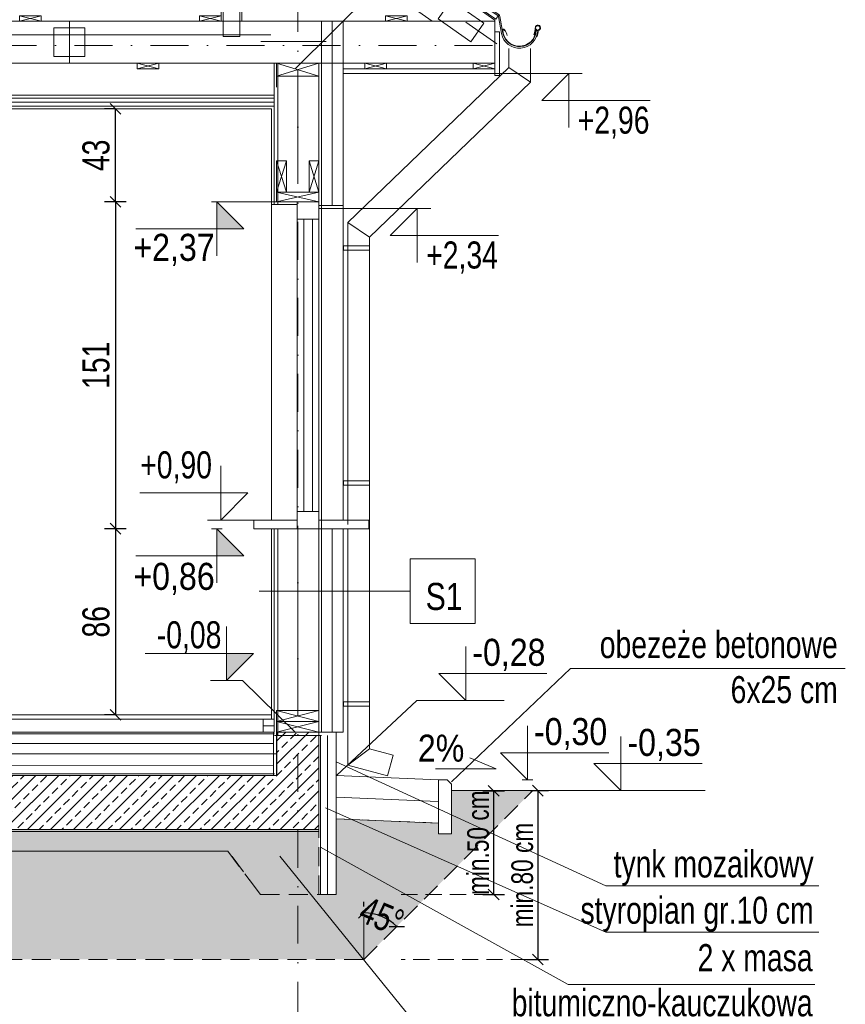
# Model space of a CAD drawing. Header units: inches. Extents: x 53031 to 98566, y -51777 to -15616.
# Tile 43 of 45: x 56469 to 56850, y -17303 to -16848. Entities that reach past the tile are written whole.
import ezdxf
from ezdxf.enums import TextEntityAlignment as Align

# ---------------------------------------------------------------- set-up
doc = ezdxf.new("R2010")
doc.units = ezdxf.units.IN
doc.header["$MEASUREMENT"] = 0
for name, pattern in [('DASHDOT', [1, 0.5, -0.25, 0, -0.25]), ('DASHED', [0.75, 0.5, -0.25]), ('HIDDEN', [0.375, 0.25, -0.125])]:
    doc.linetypes.add(name, pattern=pattern)
doc.layers.get('0').update_dxf_attribs({"lineweight": 0})
doc.layers.get('Defpoints').update_dxf_attribs({"lineweight": 0})
for name, color, linetype, lineweight in [('p-- ocieplenie w.wew.', 53, 'Continuous', 0), ('p-- ocieplenie-w.zew', 77, 'Continuous', 0), ('p-- przekrój-drew', 106, 'Continuous', 20), ('p--elewacja cienka', 251, 'Continuous', 0), ('p--ilolzacja liniowa', 7, 'Continuous', 0), ('p--koty wyso-konstr', 1, 'Continuous', 9), ('p--koty wysok.', 141, 'Continuous', 0), ('p--opisy konstrukcji', 64, 'Continuous', 0), ('p--osie konstr', 11, 'DASHDOT', 15), ('p--przekrój szraf', 9, 'Continuous', 0), ('p--przekrój-cienki', 2, 'Continuous', 5), ('p--przekrój-drew', 3, 'Continuous', 20), ('p--przekrój-okna', 131, 'Continuous', 0), ('p--płyta GK', 2, 'Continuous', 0), ('p--spadki terenu', 141, 'Continuous', 0), ('p--symbole ścian', 61, 'Continuous', 0), ('p--wiązar dachowy', 3, 'Continuous', 0), ('p--wymiary-1-50', 5, 'Continuous', 0)]:
    doc.layers.add(name, color=color, linetype=linetype, lineweight=lineweight)
doc.styles.add('1-50', font='arial.ttf', dxfattribs={"width": 0.75, "height": 12.5})
doc.styles.add('1-50m', font='arial.ttf', dxfattribs={"width": 0.75, "height": 10})
doc.styles.get("Standard").update_dxf_attribs({"font": 'arial.ttf', "width": 0.75})
doc.styles.add('STYL-1', font='arial.ttf', dxfattribs={"width": 0.75})
doc.linetypes.add('BATTING', pattern='A,0.0001,-0.1,[134,ltypeshp.shx,S=0.1,R=0,X=-0.1,Y=0],-0.2,[134,ltypeshp.shx,S=0.1,R=180,X=0.1,Y=0],-0.1', length=0.4001)
doc.linetypes.add('LINIA17', pattern='A,1e-05,[146,RODZLIN.shx,S=0.03819,R=0,X=0,Y=-0.13482],-1.52796', length=1.52797)
doc.linetypes.add('Teren', pattern='A,1e-06,[1,GRUNT.shx,S=0.01,R=0,X=-0.0001,Y=0],-2', length=2.000001)
doc.dimstyles.new('1-50', dxfattribs={"dimtxt": 12.5, "dimasz": 5, "dimexe": 5, "dimexo": 5, "dimgap": 0.09, "dimtad": 0, "dimdsep": 46, "dimtxsty": '1-50', "dimblk": 'OBLIQUE', "dimcen": 0.09, "dimadec": 0, "dimazin": 0, "dimtfac": 1, "dimtdec": 4, "dimtix": 1, "dimtmove": 2, "dimatfit": 3, "dimldrblk": 'OBLIQUE', "dimfxl": 5, "dimfxlon": 1, "dimtvp": 0.7, "dimtolj": 1, "dimtzin": 0, "dimarcsym": 0})

# ---------------------------------------------------------------- blocks, each defined once
blk = doc.blocks.new('_OBLIQUE')
at = {"color": 0, "linetype": 'ByBlock', "lineweight": -2}
for p, q in [((-0.5, -0.5), (0.5, 0.5)), ((0, 0), (0, 0))]:
    blk.add_line(p, q, dxfattribs=at)
blk = doc.blocks.new('*D1727')
at = {"color": 0, "linetype": 'Continuous', "lineweight": -2, "ltscale": 12}
for p, q in [((56704.86, -17203.9), (56713.46, -17203.9)), ((56708.46, -17203.9), (56708.46, -17281.9)), ((56703.46, -17281.9), (56713.46, -17281.9))]:
    blk.add_line(p, q, dxfattribs=at)
at = {"layer": 'Defpoints', "color": 0}
for p in [(56699.86, -17203.9), (56648.61, -17281.9), (56708.46, -17281.9)]:
    blk.add_point(p, dxfattribs=at)
at = {"color": 0, "lineweight": -2, "xscale": 5, "yscale": 5, "zscale": 5}
for p, rotation in [((56708.46, -17203.9), 90), ((56708.46, -17281.9), 270)]:
    blk.add_blockref('_OBLIQUE', p, dxfattribs=dict(at, rotation=rotation))
at = {"color": 0, "linetype": 'Continuous', "ltscale": 8, "insert": (56701.31, -17242.9), "char_height": 10, "attachment_point": 5, "rotation": 90, "style": '1-50m'}
blk.add_mtext('\\A1;min.80 cm', dxfattribs=at)
blk = doc.blocks.new('*D1728')
at = {"color": 0, "linetype": 'Continuous', "lineweight": -2, "ltscale": 12}
for p, q in [((56683.06, -17204.03), (56693.06, -17204.03)), ((56688.06, -17204.03), (56688.06, -17251.9)), ((56683.06, -17251.9), (56693.06, -17251.9))]:
    blk.add_line(p, q, dxfattribs=at)
at = {"layer": 'Defpoints', "color": 0}
for p in [(56667.84, -17204.03), (56645.34, -17251.9), (56688.06, -17251.9)]:
    blk.add_point(p, dxfattribs=at)
at = {"color": 0, "lineweight": -2, "xscale": 5, "yscale": 5, "zscale": 5}
for p, rotation in [((56688.06, -17204.03), 90), ((56688.06, -17251.9), 270)]:
    blk.add_blockref('_OBLIQUE', p, dxfattribs=dict(at, rotation=rotation))
at = {"color": 0, "linetype": 'Continuous', "ltscale": 8, "insert": (56680.91, -17227.96), "char_height": 10, "attachment_point": 5, "rotation": 90, "style": '1-50m'}
blk.add_mtext('\\A1;min.50 cm', dxfattribs=at)
blk = doc.blocks.new('kota wykoń')
for p, q in [((0, 25), (0, 0)), ((0, 0), (-12.5, 12.5)), ((-12.5, 12.5), (37.5, 12.5))]:
    blk.add_line(p, q)
at = {"lineweight": 0}
blk.add_line((-2.5, 0), (2.5, 0), dxfattribs=at)
blk = doc.blocks.new('*D1792')
at = {"layer": 'Defpoints', "color": 0}
for p in [(56038.04, -17150.82), (56618.54, -17150.82), (56618.54, -17396.86)]:
    blk.add_point(p, dxfattribs=at)
at = {"layer": 'p--wymiary-1-50', "color": 0, "lineweight": -2}
for p, q in [((56038.04, -17391.86), (56038.04, -17401.86)), ((56618.54, -17391.86), (56618.54, -17401.86)), ((56038.04, -17396.86), (56618.54, -17396.86))]:
    blk.add_line(p, q, dxfattribs=at)
at = {"layer": 'p--wymiary-1-50', "color": 0, "lineweight": -2, "xscale": 5, "yscale": 5, "zscale": 5, "rotation": 180}
blk.add_blockref('_OBLIQUE', (56038.04, -17396.86), dxfattribs=at)
at = {"layer": 'p--wymiary-1-50', "color": 0, "lineweight": -2, "xscale": 5, "yscale": 5, "zscale": 5}
blk.add_blockref('_OBLIQUE', (56618.54, -17396.86), dxfattribs=at)
at = {"layer": 'p--wymiary-1-50', "color": 0, "insert": (56328.29, -17387.93), "char_height": 12.5, "attachment_point": 5, "style": '1-50'}
blk.add_mtext('\\A1;580.5', dxfattribs=at)
blk = doc.blocks.new('*D1794')
at = {"layer": 'Defpoints', "color": 0}
for p in [(56597.59, -17165.24), (56618.54, -17165.24), (56618.54, -17367.18)]:
    blk.add_point(p, dxfattribs=at)
at = {"layer": 'p--wymiary-1-50', "color": 0, "lineweight": -2}
for p, q in [((56597.59, -17362.18), (56597.59, -17372.18)), ((56618.54, -17362.18), (56618.54, -17372.18)), ((56597.59, -17367.18), (56618.54, -17367.18))]:
    blk.add_line(p, q, dxfattribs=at)
at = {"layer": 'p--wymiary-1-50', "color": 0, "lineweight": -2, "xscale": 5, "yscale": 5, "zscale": 5}
blk.add_blockref('_OBLIQUE', (56597.59, -17367.18), dxfattribs=at)
at = {"layer": 'p--wymiary-1-50', "color": 0, "lineweight": -2, "xscale": 5, "yscale": 5, "zscale": 5, "rotation": 180}
blk.add_blockref('_OBLIQUE', (56618.54, -17367.18), dxfattribs=at)
at = {"layer": 'p--wymiary-1-50', "color": 0, "linetype": 'Continuous', "ltscale": 8, "insert": (56608.06, -17358.24), "char_height": 12.5, "attachment_point": 5, "style": '1-50'}
blk.add_mtext('\\A1;20.95', dxfattribs=at)
blk = doc.blocks.new('*D1796')
at = {"layer": 'Defpoints', "color": 0}
for p in [(56328.29, -16610.3), (56107.12, -16827.03), (55968.04, -16852.9), (55981.83, -16852.9), (56688.54, -16852.9)]:
    blk.add_point(p, dxfattribs=at)
at = {"layer": 'p--wymiary-1-50', "color": 0, "lineweight": -2}
for start, end in [(21.6543, 35), (0, 13.3457)]:
    blk.add_arc((55981.83, -16852.9), 127.94, start, end, dxfattribs=at)
at = {"layer": 'p--wymiary-1-50', "color": 0, "lineweight": -2, "xscale": 5, "yscale": 5, "zscale": 5}
for p, rotation in [((56086.63, -16779.52), 125.0000000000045), ((56109.76, -16852.9), 270)]:
    blk.add_blockref('_OBLIQUE', p, dxfattribs=dict(at, rotation=rotation))
at = {"layer": 'p--wymiary-1-50', "color": 0, "insert": (56103.84, -16814.43), "char_height": 12.5, "attachment_point": 5, "rotation": 287.5, "style": '1-50'}
blk.add_mtext('\\A1;35%%d', dxfattribs=at)
blk = doc.blocks.new('kota wys.-konstr.')
blk.add_hatch(color=256).paths.add_polyline_path([(0, 0), (0, 12.5), (-12.5, 12.5)])
for p, q in [((0, 25), (0, 0)), ((0, 0), (-12.5, 12.5)), ((-12.5, 12.5), (37.5, 12.5))]:
    blk.add_line(p, q)
at = {"lineweight": 0}
blk.add_line((-2.5, 0), (2.5, 0), dxfattribs=at)
blk = doc.blocks.new('*D1797')
at = {"layer": 'Defpoints', "color": 0}
for p in [(56583.21, -16931.9), (56513.4, -17082.9), (56591.88, -17082.9)]:
    blk.add_point(p, dxfattribs=at)
at = {"layer": 'p--wymiary-1-50', "color": 0, "lineweight": -2}
for p, q in [((56518.4, -16931.9), (56508.4, -16931.9)), ((56513.4, -16931.9), (56513.4, -17082.9)), ((56518.4, -17082.9), (56508.4, -17082.9))]:
    blk.add_line(p, q, dxfattribs=at)
at = {"layer": 'p--wymiary-1-50', "color": 0, "lineweight": -2, "xscale": 5, "yscale": 5, "zscale": 5}
for p, rotation in [((56513.4, -16931.9), 90), ((56513.4, -17082.9), 270)]:
    blk.add_blockref('_OBLIQUE', p, dxfattribs=dict(at, rotation=rotation))
at = {"layer": 'p--wymiary-1-50', "color": 0, "linetype": 'Continuous', "ltscale": 8, "insert": (56504.46, -17007.4), "char_height": 12.5, "attachment_point": 5, "rotation": 90, "style": '1-50'}
blk.add_mtext('\\A1;151', dxfattribs=at)
blk = doc.blocks.new('*D1798')
at = {"layer": 'Defpoints', "color": 0}
for p in [(56518.4, -17082.9), (56513.4, -17168.9), (56518.4, -17168.9)]:
    blk.add_point(p, dxfattribs=at)
at = {"layer": 'p--wymiary-1-50', "color": 0, "lineweight": -2}
for p, q in [((56513.4, -17082.9), (56508.4, -17082.9)), ((56513.4, -17082.9), (56513.4, -17168.9)), ((56513.4, -17168.9), (56508.4, -17168.9))]:
    blk.add_line(p, q, dxfattribs=at)
at = {"layer": 'p--wymiary-1-50', "color": 0, "lineweight": -2, "xscale": 5, "yscale": 5, "zscale": 5}
for p, rotation in [((56513.4, -17082.9), 90), ((56513.4, -17168.9), 270)]:
    blk.add_blockref('_OBLIQUE', p, dxfattribs=dict(at, rotation=rotation))
at = {"layer": 'p--wymiary-1-50', "color": 0, "linetype": 'Continuous', "ltscale": 8, "insert": (56504.46, -17125.9), "char_height": 12.5, "attachment_point": 5, "rotation": 90, "style": '1-50'}
blk.add_mtext('\\A1;86', dxfattribs=at)
blk = doc.blocks.new('*D1799')
at = {"layer": 'Defpoints', "color": 0}
for p in [(56513.4, -16888.9), (56518.4, -16888.9), (56518.4, -16931.9)]:
    blk.add_point(p, dxfattribs=at)
at = {"layer": 'p--wymiary-1-50', "color": 0, "lineweight": -2}
for p, q in [((56513.4, -16888.9), (56508.4, -16888.9)), ((56513.4, -16931.9), (56513.4, -16888.9)), ((56513.4, -16931.9), (56508.4, -16931.9))]:
    blk.add_line(p, q, dxfattribs=at)
at = {"layer": 'p--wymiary-1-50', "color": 0, "lineweight": -2, "xscale": 5, "yscale": 5, "zscale": 5}
for p, rotation in [((56513.4, -16888.9), 90), ((56513.4, -16931.9), 270)]:
    blk.add_blockref('_OBLIQUE', p, dxfattribs=dict(at, rotation=rotation))
at = {"layer": 'p--wymiary-1-50', "color": 0, "linetype": 'Continuous', "ltscale": 8, "insert": (56504.46, -16910.4), "char_height": 12.5, "attachment_point": 5, "rotation": 90, "style": '1-50'}
blk.add_mtext('\\A1;43', dxfattribs=at)
blk = doc.blocks.new('wiązar-1a')
at = {"linetype": 'DASHED'}
blk.add_line((169.28, 21.5), (369.32, 21.5), dxfattribs=at)
for p, q in [((-9.75, 0), (-9.75, -6)), ((9.75, 0), (-9.75, 0)), ((-9.75, 0), (9.75, -6)), ((-9.75, -6), (9.75, 0)), ((-9.75, 0), (9.75, 0)), ((9.75, -6), (9.75, 0)), ((528.85, 0), (528.85, -6)), ((548.35, 0), (528.85, 0)), ((528.85, 0), (548.35, -6)), ((528.85, -6), (548.35, 0)), ((528.85, 0), (548.35, 0)), ((548.35, -6), (548.35, 0)), ((-9.75, -6), (9.75, -6)), ((-9.75, -6), (-9.75, -11)), ((9.75, -6), (9.75, -11)), ((528.85, -6), (548.35, -6)), ((528.85, -6), (528.85, -11)), ((548.35, -6), (548.35, -11))]:
    blk.add_line(p, q)
at = {"linetype": 'DASHED', "ltscale": 0.5}
for p, q in [((478.35, 0), (458.85, 0)), ((458.85, 0), (478.35, 0))]:
    blk.add_line(p, q, dxfattribs=at)
for points in [[(-91, 20), (-91, 19.5), (-62.08, 19.5), (269.3, 251.53), (269.3, 272.28)], [(629.6, 20), (629.6, 19.5), (600.68, 19.5), (269.3, 251.53), (269.3, 272.28)], [(233.55, 226.5), (219.98, 217), (318.62, 217), (305.05, 226.5)], [(169.28, 181.49), (159.78, 174.84), (159.79, 19.5), (169.29, 19.5)], [(378.82, 174.84), (369.32, 181.49), (369.31, 19.5), (378.81, 19.5)], [(159.78, 92.17), (159.78, 102.17), (157.28, 102.17), (157.28, 92.17)], [(159.78, 92.17), (159.78, 102.17), (157.28, 92.17), (157.28, 102.17)], [(378.82, 92.17), (378.82, 102.17), (381.32, 102.17), (381.32, 92.17)], [(378.82, 92.17), (378.82, 102.17), (381.32, 92.17), (381.32, 102.17)], [(35.33, 87.71), (25.83, 81.05), (25.83, 19.5), (35.33, 19.5)], [(39.04, 90.3), (35.33, 87.71), (35.33, 81.5), (149.82, 19.5), (159.79, 19.5), (159.79, 24.9)], [(503.27, 81.5), (503.27, 87.71), (499.56, 90.3), (378.81, 24.9), (378.81, 19.5), (388.78, 19.5)], [(512.77, 81.05), (503.27, 87.71), (503.27, 19.5), (512.77, 19.5)], [(65.98, 75.71), (57.18, 80.47), (58.37, 82.67), (67.17, 77.91)], [(65.98, 75.71), (57.18, 80.47), (67.17, 77.91), (58.37, 82.67)], [(472.62, 75.71), (481.42, 80.47), (480.23, 82.67), (471.43, 77.91)], [(472.62, 75.71), (481.42, 80.47), (471.43, 77.91), (480.23, 82.67)], [(433.15, 0), (433.15, 19.5), (-91, 19.5), (-91, 0)], [(-40.53, 19.5), (-50.53, 19.5), (-50.53, 22), (-40.53, 22)], [(-40.53, 19.5), (-50.53, 19.5), (-40.53, 22), (-50.53, 22)], [(45.33, 19.5), (35.33, 19.5), (35.33, 22), (45.33, 22)], [(45.33, 19.5), (35.33, 19.5), (45.33, 22), (35.33, 22)], [(128.49, 19.5), (118.49, 19.5), (118.49, 22), (128.49, 22)], [(128.49, 19.5), (118.49, 19.5), (128.49, 22), (118.49, 22)], [(410.11, 19.5), (420.11, 19.5), (420.11, 22), (410.11, 22)], [(410.11, 19.5), (420.11, 19.5), (410.11, 22), (420.11, 22)], [(629.6, 0), (629.6, 19.5), (433.15, 19.5), (433.15, 0)], [(493.27, 19.5), (503.27, 19.5), (503.27, 22), (493.27, 22)], [(493.27, 19.5), (503.27, 19.5), (493.27, 22), (503.27, 22)], [(579.13, 19.5), (589.13, 19.5), (589.13, 22), (579.13, 22)], [(579.13, 19.5), (589.13, 19.5), (579.13, 22), (589.13, 22)], [(-81, -2.5), (-91, -2.5), (-91, 0), (-81, 0)], [(-81, -2.5), (-91, -2.5), (-81, 0), (-91, 0)], [(-41, -2.5), (-31, -2.5), (-31, 0), (-41, 0)], [(-41, -2.5), (-31, -2.5), (-41, 0), (-31, 0)], [(64.13, -2.5), (74.13, -2.5), (74.13, 0), (64.13, 0)], [(64.13, -2.5), (74.13, -2.5), (64.13, 0), (74.13, 0)], [(264.3, -2.5), (274.3, -2.5), (274.3, 0), (264.3, 0)], [(264.3, -2.5), (274.3, -2.5), (264.3, 0), (274.3, 0)], [(474.47, -2.5), (464.47, -2.5), (464.47, 0), (474.47, 0)], [(474.47, -2.5), (464.47, -2.5), (474.47, 0), (464.47, 0)], [(579.6, -2.5), (569.6, -2.5), (569.6, 0), (579.6, 0)], [(579.6, -2.5), (569.6, -2.5), (579.6, 0), (569.6, 0)], [(629.6, -2.5), (619.6, -2.5), (619.6, 0), (629.6, 0)], [(629.6, -2.5), (619.6, -2.5), (629.6, 0), (619.6, 0)]]:
    blk.add_lwpolyline(points, close=True)
at = {"lineweight": 0}
for points in [[(219.92, 218.3), (234.22, 218.3), (234.22, 225.9), (219.92, 225.9)], [(318.68, 218.3), (304.38, 218.3), (304.38, 225.9), (318.68, 225.9)], [(168.34, 184.52), (168.34, 170.22), (160.74, 170.22), (160.74, 184.52)], [(370.26, 184.52), (370.26, 170.22), (377.86, 170.22), (377.86, 184.52)], [(23.12, 86.4), (34.83, 94.61), (42.4, 83.79), (30.69, 75.59)], [(515.48, 86.4), (503.77, 94.61), (496.2, 83.79), (507.91, 75.59)], [(-81.06, 9.92), (-65.99, 20.48), (-72.01, 29.08), (-87.09, 18.52)], [(624.54, 18.52), (609.46, 29.08), (603.44, 20.48), (618.51, 9.92)], [(34.38, 12.35), (34.38, 26.65), (26.78, 26.65), (26.78, 12.35)], [(166.7, 26.1), (152.4, 26.1), (152.4, 12.9), (166.7, 12.9)], [(371.9, 12.9), (386.2, 12.9), (386.2, 26.1), (371.9, 26.1)], [(511.82, 12.35), (511.82, 26.65), (504.22, 26.65), (504.22, 12.35)], [(440.3, 16.35), (426, 16.35), (426, 3.15), (440.3, 3.15)]]:
    blk.add_lwpolyline(points, close=True, dxfattribs=at)
blk = doc.blocks.new('rynna-45')
for p, q in [((-1.41, -1.32), (-11.79, -11.71)), ((-0.91, -1.82), (-1.41, -1.32)), ((-11.96, -12.39), (-11.96, -20.3)), ((-11.26, -20.3), (-11.26, -12.39)), ((-27.37, -21.82), (-28.05, -21.98))]:
    blk.add_line(p, q)
blk.add_lwpolyline([(-9.87, -13.4), (1.77, -1.77), (0, 0), (-1.32, -1.32), (-0.86, -1.78), (-11.15, -12.06)], close=True)
for points in [[(-25.96, -23.48), (-26.71, -22.03), (-27.29, -19.9, 0.048174), (-27.44, -19.76, 0.04778), (-27.61, -19.64, 0.061445), (-27.88, -19.54, 0.046774), (-28.23, -19.48, 0.062395), (-28.55, -19.51, 0.054375), (-28.9, -19.61, 0.084239), (-29.19, -19.8, 0.085036), (-29.41, -20.08, 0.101297), (-29.51, -20.44, 0.076993), (-29.48, -20.9, 0.05766), (-29.34, -21.29, 0.100713), (-29.16, -21.53, 0.059375), (-28.9, -21.71, 0.062153), (-28.6, -21.82, 0.022296), (-28.27, -21.88, 0.087626), (-27.16, -24.64, 0.087626)], [(-27.36, -20.29, 0.064523), (-27.39, -20.13, 0.095497), (-27.45, -20.03, 0.048174), (-27.57, -19.91, 0.04778), (-27.71, -19.82, 0.061445), (-27.93, -19.73, 0.046774), (-28.24, -19.68, 0.062395), (-28.52, -19.7, 0.054375), (-28.82, -19.79, 0.084239), (-29.06, -19.95, 0.085036), (-29.23, -20.17, 0.101297), (-29.31, -20.46, 0.076993), (-29.29, -20.85, 0.05766), (-29.16, -21.2, 0.100713), (-29.03, -21.37, 0.059375), (-28.8, -21.53, 0.062153), (-28.55, -21.62, 0.022296), (-28.24, -21.68, 0.044622), (-28.08, -21.69, 0.01753), (-27.83, -21.67, 0.028001), (-27.68, -21.65, 0.010456), (-27.62, -21.63, 0.061145), (-27.61, -21.63, 0.070187), (-27.6, -21.62, 0.023834), (-27.57, -21.6, 0.045803), (-27.53, -21.54, 0.11654), (-27.53, -21.51, 0.003679), (-27.52, -21.49, 0.000362), (-27.52, -21.34, 0.000966), (-27.52, -21.25, 0.000732), (-27.52, -21.13)], [(-13.76, -21.76, -0.126579), (-12.97, -18.87, -0.092779), (-12.67, -18.6, -0.008851), (-12.57, -18.54, -0.06923), (-12.5, -18.52, -0.078464), (-12.39, -18.51, -0.069961), (-12.28, -18.54, -0.062579), (-12.19, -18.58, -0.09361), (-12.12, -18.66, -0.080703), (-12.07, -18.77, -0.004766), (-12.06, -18.8), (-12.06, -20.29, -0.072114), (-12.45, -22.47)], [(-12.16, -20.29, 0.010987), (-12.15, -19.9, 0.020209), (-12.16, -19.69, 0.003793), (-12.21, -19.15, 0.012684), (-12.23, -18.99, 0.02716), (-12.26, -18.82, 0.080703), (-12.29, -18.77, 0.09361), (-12.31, -18.75, 0.062579), (-12.35, -18.72, 0.069961), (-12.41, -18.71, 0.078464), (-12.46, -18.71, 0.06923), (-12.47, -18.72, 0.008851), (-12.56, -18.77, 0.092779), (-12.82, -18.99, 0.08666), (-12.98, -19.3)]]:
    blk.add_lwpolyline(points, format="xyb")
for centre, radius, start, end in [((-10.76, -12.39), 1.2, 115, 180), ((-10.76, -12.39), 0.5, 115, 180), ((-19.76, -20.06), 8.5, 193.0316, 358.3836), ((-19.76, -20.06), 7.8, 193.0326, 358.2372), ((-19.76, -20.06), 7.6, 181.7628, 358.2372)]:
    blk.add_arc(centre, radius, start, end)
blk = doc.blocks.new('*D1893')
at = {"color": 0, "linetype": 'Continuous', "lineweight": -2, "ltscale": 8}
blk.add_line((56628.11, -17257.41), (56628.11, -17255.35), dxfattribs=at)
blk.add_arc((56628.11, -17281.9), 21.54, 45, 90, dxfattribs=at)
at = {"layer": 'Defpoints', "color": 0}
for p in [(56706.11, -17203.9), (56628.11, -17262.41), (56638.89, -17263.24), (56628.11, -17281.9), (56628.11, -17281.9)]:
    blk.add_point(p, dxfattribs=at)
at = {"color": 0, "lineweight": -2, "xscale": 5, "yscale": 5, "zscale": 5}
for p, rotation in [((56628.11, -17260.35), 180), ((56643.35, -17266.66), 314.999999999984)]:
    blk.add_blockref('_OBLIQUE', p, dxfattribs=dict(at, rotation=rotation))
at = {"color": 0, "linetype": 'Continuous', "ltscale": 8, "insert": (56636.36, -17261.99), "char_height": 12.5, "attachment_point": 5, "rotation": 337.5, "style": '1-50'}
blk.add_mtext('\\A1;45%%d', dxfattribs=at)

msp = doc.modelspace()

# ---------------------------------------------------------------- hatches: boundary and pattern name
at = {"linetype": 'Continuous', "lineweight": 5}
h = msp.add_hatch(dxfattribs=at)
h.set_pattern_fill('02-TYNK ZAPRAWA', color=251, scale=10, style=0)
h.set_pattern_definition([(10, (6823.967, -590.237), (-0.285407, 30.412473), [0, -10]), (12, (6826.967, -595.237), (-3.302908, 29.968163), [0, -10]), (357, (6819.967, -597.237), (6.563226, 29.697206), [0, -15]), (278, (6820.967, -595.737), (41.559146, -8.29683), [0, -5]), (23, (6819.967, -596.737), (6.688163, 35.429768), [0, -8]), (58, (6817.967, -599.237), (37.630472, -5.826453), [0, -6]), (79, (6817.967, -593.237), (-36.947797, 14.31294), [0, -9]), (40, (6823.967, -590.237), (-28.30916, 41.51616), [0, -10]), (92, (6826.967, -595.237), (-40.080332, 1.602193), [0, -10]), (317, (6819.97, -597.24), (51.39665, 47.78477), [0, -15]), (348, (6820.967, -595.737), (19.931417, 26.433664), [0, -5]), (63, (6819.967, -596.737), (-16.75938, 30.985855), [0, -9]), (6, (6817.9667, -599.237), (15.492735, -3.9019435), [0, -6]), (138, (6817.967, -593.237), (-37.989413, -31.73018), [0, -43]), (82, (6823.967, -590.237), (-29.012177, 9.126533), [1, -10]), (348, (6826.967, -595.237), (9.171794, 28.720693), [1, -10]), (37, (6819.967, -597.237), (-14.061273, 26.96814), [1, -15]), (258, (6820.967, -595.737), (36.21514, -22.010534), [1, -5]), (103, (6819.967, -596.737), (-33.730123, 12.73887), [1, -8]), (341, (6817.967, -599.237), (2.787893, -37.976672), [1, -6]), (9, (6817.967, -593.237), (0.812874, 39.614887), [1, -9]), (268, (6823.967, -590.237), (49.795044, -6.74193), [1, -10]), (298, (6826.967, -595.237), (36.726318, 16.13002), [1, -10]), (143, (6819.97, -597.24), (-46.12023, -52.89541), [1, -15]), (112, (6820.967, -595.737), (-33.060008, 1.742376), [1, -5]), (307, (6819.967, -596.737), (35.19673, 1.479925), [1, -9]), (126, (6817.9667, -599.237), (-4.3671853, 15.3680738), [1, -6]), (38, (6817.967, -593.237), (-24.651337, 42.922157), [1, -43]), (82, (6824.067, -590.237), (-29.012177, 9.126533), [1, -10]), (348, (6827.067, -595.237), (9.171794, 28.720693), [1, -10]), (37, (6820.067, -597.237), (-14.061273, 26.96814), [1, -15]), (258, (6821.067, -595.737), (36.21514, -22.010534), [1, -5]), (103, (6820.067, -596.737), (-33.730123, 12.73887), [1, -8]), (341, (6817.867, -599.237), (2.787893, -37.976672), [1, -6]), (9, (6817.867, -593.237), (0.812874, 39.614887), [1, -9]), (268, (6824.067, -590.237), (49.795044, -6.74193), [1, -10]), (298, (6827.067, -595.237), (36.726318, 16.13002), [1, -10]), (143, (6820.07, -597.24), (-46.12023, -52.89541), [1, -15]), (112, (6821.067, -595.737), (-33.060008, 1.742376), [1, -5]), (307, (6820.067, -596.737), (35.19673, 1.479925), [1, -9]), (126, (6817.8667, -599.237), (-4.3671853, 15.3680738), [1, -6]), (38, (6817.867, -593.237), (-24.651337, 42.922157), [1, -43])])
h.paths.add_polyline_path([(55950.465, -17203.897), (56028.465, -17281.897), (56628.114, -17281.897), (56706.114, -17203.897), (56668.54, -17203.897), (56668.54, -17223.897), (56662.54, -17223.897), (56662.54, -17218.897), (56615.34, -17216.897), (56615.34, -17251.897), (56580.44, -17251.897), (56565.44, -17231.897), (56091.24, -17231.897), (56076.24, -17251.897), (56039.24, -17251.897), (56039.24, -17217.019), (55993.99, -17218.897), (55993.99, -17223.897), (55987.99, -17223.897), (55987.99, -17203.897), (55951.433, -17205.53)])
at = {"layer": 'p--przekrój szraf'}
h = msp.add_hatch(dxfattribs=at)
h.set_pattern_fill('ANSI33', color=256, scale=30, style=0)
h.paths.add_polyline_path([(56068.74, -17196.897), (56068.74, -17176.897), (56049.24, -17176.897), (56049.24, -17221.897), (56607.34, -17221.897), (56607.34, -17176.897), (56587.84, -17176.897), (56587.84, -17196.897)])
at = {"layer": 'p--przekrój szraf', "linetype": 'Continuous', "lineweight": 5}
h = msp.add_hatch(dxfattribs=at)
h.set_pattern_fill('03-BETON', color=256, scale=10, style=0)
h.set_pattern_definition([(135, (0, 0), (-5.30330086, -1.76776695), [1.5, -2, 1.5])])
h.paths.add_polyline_path([(56049.24, -17221.897), (56049.24, -17251.897), (56076.24, -17251.897), (56091.24, -17231.897), (56565.34, -17231.897), (56580.34, -17251.897), (56607.34, -17251.897), (56607.34, -17221.897)])

# ---------------------------------------------------------------- linework, layer by layer
at = {"linetype": 'HIDDEN', "ltscale": 30}
for p, q in [((56645.34, -17251.897), (56683.062, -17251.897)), ((56703.461, -17281.897), (56645.34, -17281.897))]:
    msp.add_line(p, q, dxfattribs=at)
at = {"linetype": 'Continuous', "ltscale": 8}
msp.add_line((56628.114, -17281.897), (56628.114, -17262.414), dxfattribs=at)
at = {"linetype": 'Continuous', "ltscale": 12}
msp.add_lwpolyline([(56581.64, -17170.902), (56586.64, -17170.902), (56586.64, -17176.902), (56581.64, -17176.902)], close=True, dxfattribs=at)
at = {"layer": 'p-- ocieplenie w.wew.', "linetype": 'BATTING', "lineweight": 0, "ltscale": 20}
for p, q in [((56597.59, -16920.787), (56597.59, -16873.897)), ((56597.59, -17166.897), (56597.59, -17082.897))]:
    msp.add_line(p, q, dxfattribs=at)
at = {"layer": 'p-- ocieplenie-w.zew', "linetype": 'BATTING', "ltscale": 10}
for p, q in [((56613.54, -16848.397), (56613.54, -16933.647)), ((56613.54, -17082.897), (56613.54, -17176.897))]:
    msp.add_line(p, q, dxfattribs=at)
at = {"layer": 'p-- przekrój-drew', "ltscale": 35}
for p, q in [((56608.54, -16848.397), (56608.54, -17176.897)), ((56618.54, -16848.397), (56618.54, -16934.897)), ((56688.54, -16867.897), (56688.54, -16851.242)), ((56607.34, -17221.897), (56607.34, -16867.897)), ((56592.34, -16912.897), (56587.84, -16927.397)), ((56587.84, -16912.897), (56592.34, -16927.397)), ((56607.34, -16912.897), (56602.84, -16927.397)), ((56602.84, -16912.897), (56607.34, -16927.397)), ((56587.84, -16927.397), (56607.34, -16931.897)), ((56607.34, -16927.397), (56587.84, -16931.897)), ((56618.54, -16933.647), (56607.34, -16933.647)), ((56618.54, -16934.897), (56607.34, -16934.897)), ((56618.54, -17082.897), (56618.54, -17176.897)), ((56587.84, -17166.897), (56607.34, -17171.897)), ((56607.34, -17166.897), (56587.84, -17171.897)), ((56587.84, -17171.897), (56607.34, -17176.897)), ((56607.34, -17171.897), (56587.84, -17176.897)), ((56068.74, -17176.897), (56586.84, -17176.897)), ((56618.54, -17176.897), (56607.34, -17176.897)), ((56068.74, -17196.897), (56587.84, -17196.897)), ((56049.24, -17221.897), (56607.34, -17221.897)), ((56049.24, -17221.897), (56587.34, -17221.897))]:
    msp.add_line(p, q, dxfattribs=at)
at = {"layer": 'p-- przekrój-drew', "color": 7, "linetype": 'BATTING', "lineweight": 0, "ltscale": 30}
msp.add_line((56069.725, -16854.679), (56585.125, -16854.679), dxfattribs=at)
at = {"layer": 'p-- przekrój-drew', "color": 7, "linetype": 'BATTING', "lineweight": 0, "ltscale": 22}
msp.add_line((56580.518, -16857.867), (56610.642, -16857.867), dxfattribs=at)
at = {"layer": 'p-- przekrój-drew', "color": 7, "linetype": 'LINIA17', "lineweight": 0, "ltscale": 5}
msp.add_line((56069.94, -16883.983), (56586.64, -16883.983), dxfattribs=at)
at = {"layer": 'p-- przekrój-drew', "color": 7, "linetype": 'BATTING', "lineweight": 0, "ltscale": 10}
for p, q in [((56611.257, -17178.45), (56611.257, -17251.897)), ((56068.74, -17181.836), (56586.59, -17182.183)), ((56068.74, -17191.897), (56586.59, -17192.245))]:
    msp.add_line(p, q, dxfattribs=at)
at = {"layer": 'p-- przekrój-drew', "ltscale": 35}
for points in [[(56587.84, -16927.397), (56592.34, -16927.397), (56592.34, -16912.897), (56587.84, -16912.897)], [(56602.84, -16927.397), (56607.34, -16927.397), (56607.34, -16912.897), (56602.84, -16912.897)], [(56587.84, -16931.897), (56607.34, -16931.897), (56607.34, -16927.397), (56587.84, -16927.397)], [(56607.34, -17171.897), (56587.84, -17171.897), (56587.84, -17166.897), (56607.34, -17166.897)], [(56607.34, -17176.897), (56587.84, -17176.897), (56587.84, -17171.897), (56607.34, -17171.897)]]:
    msp.add_lwpolyline(points, close=True, dxfattribs=at)
at = {"layer": 'p-- przekrój-drew', "linetype": 'Continuous', "lineweight": 0, "ltscale": 5, "const_width": 0.5}
msp.add_lwpolyline([(56068.74, -17196.897), (56068.74, -17176.897), (56049.24, -17176.897), (56049.24, -17221.897), (56607.34, -17221.897), (56607.34, -17176.897), (56587.84, -17176.897), (56587.84, -17196.897)], close=True, dxfattribs=at)
at = {"layer": 'p--elewacja cienka', "lineweight": 5}
for p, q in [((56695.076, -16869.859), (56695.076, -16860.983)), ((56705.076, -16876.618), (56705.076, -16860.983)), ((56620.69, -16941.431), (56695.076, -16869.859)), ((56695.076, -16869.859), (56705.076, -16876.618)), ((56630.69, -16948.19), (56705.076, -16876.618)), ((56585.39, -16933.147), (56585.39, -17078.897)), ((56618.54, -16934.897), (56618.54, -17078.897)), ((56630.69, -16948.19), (56620.69, -16941.431)), ((56620.69, -17080.897), (56620.69, -16941.431)), ((56630.69, -17184.518), (56630.69, -16948.19)), ((56620.69, -17192.192), (56620.69, -17082.897)), ((56630.69, -17184.518), (56620.69, -17192.192)), ((56630.69, -17184.518), (56641.66, -17187.458)), ((56641.66, -17187.458), (56639.072, -17197.117)), ((56620.69, -17192.192), (56639.072, -17197.117))]:
    msp.add_line(p, q, dxfattribs=at)
for points in [[(56630.69, -16952.16), (56618.69, -16952.16), (56618.69, -16954.16), (56630.69, -16954.16)], [(56630.69, -17060.813), (56618.69, -17060.813), (56618.69, -17062.813), (56630.69, -17062.813)], [(56630.69, -17162.813), (56618.69, -17162.813), (56618.69, -17164.813), (56630.69, -17164.813)]]:
    msp.add_lwpolyline(points, close=True, dxfattribs=at)
at = {"layer": 'p--ilolzacja liniowa', "linetype": 'LINIA17', "lineweight": 0, "ltscale": 5}
for p, q in [((56588.446, -16933.147), (56588.446, -16867.897)), ((56588.446, -17178.45), (56588.446, -17082.897)), ((56069.74, -17177.714), (56586.84, -17177.714)), ((56586.378, -17176.897), (56586.378, -17196.897)), ((56608.116, -17178.45), (56608.116, -17251.897)), ((56069.74, -17196.153), (56586.84, -17196.153)), ((56049.24, -17222.748), (56607.34, -17222.748))]:
    msp.add_line(p, q, dxfattribs=at)
msp.add_lwpolyline([(56586.84, -17178.45), (56608.59, -17178.45)], dxfattribs=at)
at = {"layer": 'p--koty wyso-konstr'}
msp.add_line((56607.34, -16931.897), (56560.072, -16931.897), dxfattribs=at)
at = {"layer": 'p--koty wyso-konstr', "linetype": 'Continuous', "lineweight": 5}
msp.add_lwpolyline([(56596.34, -17176.897), (56572.03, -17153.052), (56557.285, -17153.052)], dxfattribs=at)
at = {"layer": 'p--koty wysok.'}
for p, q in [((56688.54, -16872.597), (56728.993, -16872.597)), ((56618.54, -16934.897), (56658.993, -16934.897)), ((56596.34, -17078.897), (56555.886, -17078.897))]:
    msp.add_line(p, q, dxfattribs=at)
at = {"layer": 'p--koty wysok.', "linetype": 'Continuous', "lineweight": 5}
for p, q in [((56615.465, -17196.897), (56652.512, -17162.277)), ((56652.512, -17162.277), (56692.862, -17162.277))]:
    msp.add_line(p, q, dxfattribs=at)
at = {"layer": 'p--opisy konstrukcji'}
for points in [[(56799.374, -16782.997), (56684.091, -16783.247), (56596.34, -16870.397)], [(56850.481, -17147.54), (56723.511, -17147.54), (56668.54, -17199.897)], [(56838.303, -17247.892), (56739.938, -17247.892), (56615.34, -17190.537)], [(56838.303, -17269.253), (56739.938, -17269.253), (56610.34, -17211.897)], [(56836.34, -17293.431), (56722.516, -17293.431), (56608.116, -17229.994)], [(56840.909, -17332.808), (56669.023, -17332.808), (56589.253, -17234.176)]]:
    msp.add_lwpolyline(points, dxfattribs=at)
at = {"layer": 'p--osie konstr', "linetype": 'DASHDOT', "ltscale": 35}
for p, q in [((56689.554, -16858.949), (56328.29, -16605.989)), ((56597.59, -17309.696), (56597.59, -16767.227)), ((55968.04, -16859.647), (56688.54, -16859.647))]:
    msp.add_line(p, q, dxfattribs=at)
at = {"layer": 'p--przekrój szraf', "linetype": 'HIDDEN', "ltscale": 35}
for points in [[(56039.24, -17251.897), (56039.24, -17217.019), (55993.99, -17218.897), (55993.99, -17223.897), (55987.99, -17223.897), (55987.99, -17203.897), (55950.465, -17203.897), (56028.465, -17281.897), (56628.114, -17281.897), (56706.114, -17203.897), (56668.54, -17203.897), (56668.54, -17223.897), (56662.54, -17223.897), (56662.54, -17218.897), (56615.34, -17216.897), (56615.34, -17251.897), (56580.44, -17251.897), (56565.44, -17231.897), (56091.24, -17231.897), (56076.24, -17251.897)], [(56049.24, -17221.897), (56049.24, -17251.897), (56076.24, -17251.897), (56091.24, -17231.897), (56565.34, -17231.897), (56580.34, -17251.897), (56607.34, -17251.897), (56607.34, -17221.897)]]:
    msp.add_lwpolyline(points, close=True, dxfattribs=at)
at = {"layer": 'p--przekrój-cienki', "linetype": 'Continuous', "ltscale": 35}
for p, q in [((56618.54, -16870.397), (56688.54, -16870.397)), ((56618.54, -16872.597), (56688.54, -16872.597)), ((56069.99, -16882.647), (56586.64, -16882.647)), ((56615.34, -17176.897), (56615.34, -17251.897)), ((56068.74, -17186.897), (56587.84, -17186.897)), ((56615.34, -17196.897), (56662.54, -17198.897)), ((56615.272, -17206.897), (56662.472, -17208.897)), ((56615.34, -17216.897), (56662.54, -17218.897))]:
    msp.add_line(p, q, dxfattribs=at)
at = {"layer": 'p--przekrój-cienki', "linetype": 'Teren', "ltscale": 35}
msp.add_line((56668.54, -17203.897), (56785.822, -17203.897), dxfattribs=at)
at = {"layer": 'p--przekrój-cienki', "linetype": 'Continuous', "ltscale": 35}
for points in [[(56690.74, -16853.397), (56688.54, -16853.397), (56688.54, -16873.597), (56690.74, -16873.597)], [(56668.54, -17223.897), (56662.54, -17223.897), (56662.54, -17198.897), (56666.54, -17198.897), (56668.54, -17200.897)]]:
    msp.add_lwpolyline(points, close=True, dxfattribs=at)
msp.add_lwpolyline([(56607.34, -17251.897), (56615.34, -17251.897)], dxfattribs=at)
at = {"layer": 'p--przekrój-drew', "color": 7, "linetype": 'BATTING', "lineweight": 0, "ltscale": 6}
msp.add_line((56586.64, -17173.902), (56581.64, -17173.902), dxfattribs=at)
at = {"layer": 'p--przekrój-okna', "linetype": 'Continuous', "lineweight": 5}
for points in [[(56607.34, -16931.897), (56597.34, -16931.897), (56597.34, -17082.897), (56607.34, -17082.897)], [(56607.34, -16931.897), (56597.34, -16931.897), (56597.34, -16939.897), (56607.34, -16939.897)], [(56604.34, -16939.897), (56600.34, -16939.897), (56600.34, -17074.897), (56604.34, -17074.897)], [(56607.34, -17082.897), (56597.34, -17082.897), (56597.34, -17074.897), (56607.34, -17074.897)], [(56597.34, -17082.897), (56577.34, -17082.897), (56577.34, -17078.897), (56597.34, -17078.897)], [(56607.34, -17082.897), (56630.34, -17082.897), (56630.34, -17078.897), (56607.34, -17078.897)]]:
    msp.add_lwpolyline(points, close=True, dxfattribs=at)
at = {"layer": 'p--płyta GK', "ltscale": 35}
for p, q in [((56586.64, -16867.897), (56586.64, -16933.147)), ((56069.99, -16885.848), (56586.64, -16885.848)), ((56069.99, -16887.647), (56586.64, -16887.647)), ((56071.19, -16888.897), (56585.39, -16888.897)), ((56585.39, -16888.897), (56585.39, -16933.147)), ((56597.34, -16933.147), (56585.39, -16933.147)), ((56585.39, -17082.897), (56585.412, -17170.81)), ((56586.64, -17082.897), (56586.64, -17176.897)), ((56068.74, -17168.897), (56585.411, -17168.897)), ((56068.74, -17170.897), (56585.412, -17170.897))]:
    msp.add_line(p, q, dxfattribs=at)
at = {"layer": 'p--spadki terenu', "linetype": 'Continuous', "lineweight": 5}
msp.add_lwpolyline([(56661.268, -17193.769), (56689.292, -17193.769), (56676.989, -17188.813)], dxfattribs=at)
at = {"layer": 'p--symbole ścian', "lineweight": 9}
msp.add_line((56649.559, -17111.765), (56579.794, -17111.765), dxfattribs=at)
msp.add_lwpolyline([(56649.559, -17126.765), (56679.559, -17126.765), (56679.559, -17096.765), (56649.559, -17096.765)], close=True, dxfattribs=at)

# ---------------------------------------------------------------- block references
at = {"linetype": 'Continuous', "lineweight": 5, "xscale": -1, "rotation": 10.00000000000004}
msp.add_blockref('rynna-45', (56677.002, -16836.063), dxfattribs=at)
at = {"layer": 'p--koty wyso-konstr', "linetype": 'Continuous', "lineweight": 5, "rotation": 180}
for p in [(56560.241, -16931.897), (56560.241, -17082.897)]:
    msp.add_blockref('kota wys.-konstr.', p, dxfattribs=at)
at = {"layer": 'p--koty wyso-konstr', "linetype": 'Continuous', "lineweight": 5, "xscale": -1}
msp.add_blockref('kota wys.-konstr.', (56564.658, -17153.052), dxfattribs=at)
at = {"layer": 'p--koty wysok.', "xscale": -1, "rotation": 180}
for p in [(56722.809, -16872.597), (56652.809, -16934.897)]:
    msp.add_blockref('kota wykoń', p, dxfattribs=at)
at = {"layer": 'p--koty wysok.', "xscale": -1}
msp.add_blockref('kota wykoń', (56562.071, -17078.897), dxfattribs=at)
at = {"layer": 'p--koty wysok.'}
for p in [(56675.187, -17162.277), (56703.69, -17198.897), (56746.844, -17203.909)]:
    msp.add_blockref('kota wykoń', p, dxfattribs=at)
at = {"layer": 'p--wiązar dachowy'}
msp.add_blockref('wiązar-1a', (56058.99, -16867.897), dxfattribs=at)

# ---------------------------------------------------------------- texts
at = {"layer": 'p--koty wyso-konstr', "char_height": 12.5, "width": 207.41597, "style": '1-50'}
for s, insert, attachment_point in [('{\\W0.85;+2,37}', (56559.22, -16961.482), 9), ('{\\W0.85;+0,86}', (56559.22, -17113.482), 9), ('-0,08', (56562.325, -17125.654), 3)]:
    msp.add_mtext(s, dxfattribs=dict(at, insert=insert, attachment_point=attachment_point))
at = {"layer": 'p--koty wysok.', "char_height": 12.5, "style": '1-50'}
for s, insert, width, attachment_point in [('+2,96', (56726.905, -16902.715), 155.56197, 7), ('+2,34', (56656.905, -16965.015), 155.56197, 7), ('+0,90', (56557.974, -17047.155), 155.56197, 3), ('{\\W0.85;-0,28}', (56678.189, -17133.747), 207.41597, 1), ('{\\W0.85;-0,30}', (56706.691, -17170.368), 207.41597, 1), ('{\\W0.85;-0,35}', (56749.846, -17175.379), 207.41597, 1)]:
    msp.add_mtext(s, dxfattribs=dict(at, insert=insert, width=width, attachment_point=attachment_point))
at = {"layer": 'p--opisy konstrukcji', "char_height": 12.5, "attachment_point": 3, "style": 'STYL-1'}
for s, insert, width in [('obezeże betonowe\\P6x25 cm', (56847.002, -17130.14), 177.1707), ('tynk mozaikowy', (56835.875, -17231.53), 145.63725), ('styropian gr.10 cm', (56835.875, -17252.891), 145.63725), ('2 x masa bitumiczno-kauczukowa', (56835.395, -17274.811), 147.01974)]:
    msp.add_mtext(s, dxfattribs=dict(at, insert=insert, width=width))
at = {"layer": 'p--spadki terenu', "insert": (56653.066, -17178.03), "char_height": 12.5, "width": 207.41597, "attachment_point": 1, "style": '1-50'}
msp.add_mtext('{\\W0.85;2%}', dxfattribs=at)
at = {"layer": 'p--symbole ścian', "lineweight": 9, "width": 0.8}
msp.add_text('S1', height=12.5, dxfattribs=at).set_placement((56665.19, -17107.933), align=Align.TOP_CENTER)

# ---------------------------------------------------------------- dimensions: what is measured, and where the dimension line sits
at = {"linetype": 'Continuous', "ltscale": 12}
for base, p1, p2, text, picture, middle in [((56688.062, -17251.897), (56667.842, -17204.027), (56645.34, -17251.897), 'min.50 cm', '*D1728', (56680.915, -17227.962)), ((56708.461, -17281.897), (56699.862, -17203.897), (56648.612, -17281.897), 'min.80 cm', '*D1727', (56701.314, -17242.897))]:
    dim = msp.add_linear_dim(base=base, p1=p1, p2=p2, angle=90, text=text, dimstyle='1-50', override={"dimtxt": 10, "dimtxsty": '1-50m'}, dxfattribs=at)
    dim.commit()
    dim.dimension.update_dxf_attribs({"geometry": picture, "text_midpoint": middle})
at = {"linetype": 'Continuous', "ltscale": 8}
dim = msp.add_angular_dim_2l(base=(56638.886, -17263.24), line1=((56706.114, -17203.897), (56628.114, -17281.897)), line2=((56628.114, -17281.897), (56628.114, -17262.414)), dimstyle='1-50', dxfattribs=at)
dim.commit()
dim.dimension.update_dxf_attribs({"geometry": '*D1893', "text_midpoint": (56636.358, -17261.994)})
at = {"layer": 'p--wymiary-1-50'}
dim = msp.add_angular_dim_2l(base=(56107.121, -16827.026), line1=((55981.827, -16852.897), (56328.29, -16610.301)), line2=((55968.04, -16852.897), (56688.54, -16852.897)), dimstyle='1-50', dxfattribs=at)
dim.commit()
dim.dimension.update_dxf_attribs({"geometry": '*D1796', "text_midpoint": (56103.843, -16814.426)})
for base, p1, p2, picture, middle in [((56513.395, -16888.897), (56518.395, -16931.897), (56518.395, -16888.897), '*D1799', (56504.462, -16910.397)), ((56513.395, -17082.897), (56583.206, -16931.897), (56591.881, -17082.897), '*D1797', (56504.462, -17007.397)), ((56513.395, -17168.897), (56518.395, -17082.897), (56518.395, -17168.897), '*D1798', (56504.462, -17125.897))]:
    dim = msp.add_linear_dim(base=base, p1=p1, p2=p2, angle=90, dimstyle='1-50', override={"dimtxt": 12.5}, dxfattribs=at)
    dim.commit()
    dim.dimension.update_dxf_attribs({"geometry": picture, "text_midpoint": middle})
for base, p1, p2, picture, middle in [((56618.54, -17396.864), (56038.04, -17150.815), (56618.54, -17150.815), '*D1792', (56328.29, -17387.931)), ((56618.54, -17367.176), (56597.59, -17165.245), (56618.54, -17165.245), '*D1794', (56608.065, -17358.242))]:
    dim = msp.add_linear_dim(base=base, p1=p1, p2=p2, dimstyle='1-50', override={"dimtxt": 12.5}, dxfattribs=at)
    dim.commit()
    dim.dimension.update_dxf_attribs({"geometry": picture, "text_midpoint": middle})

doc.saveas('drawing.dxf')
